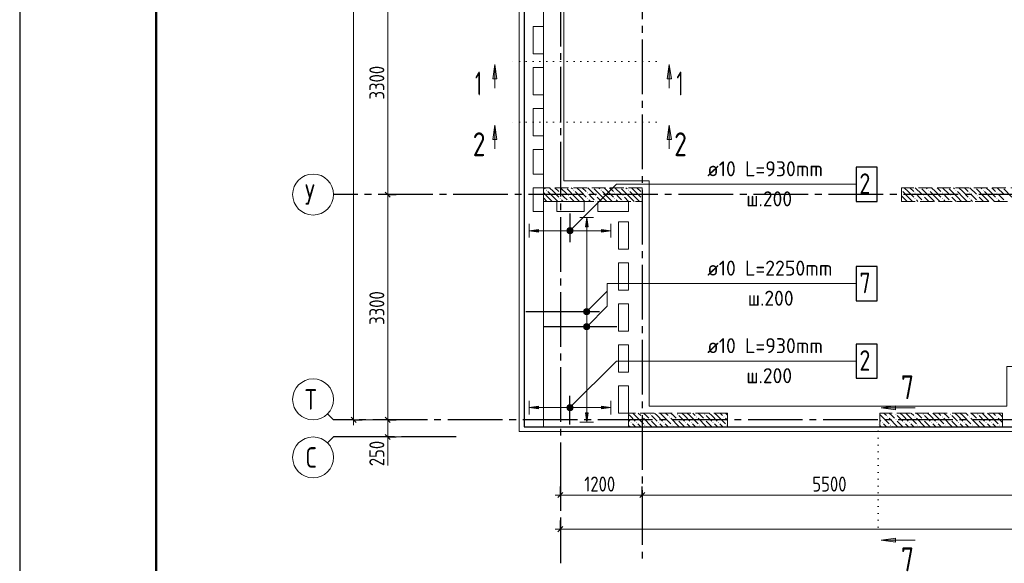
# Model space of a CAD drawing. Header units: millimetres. Extents: x 0 to 32559, y 0 to 42000.
# Tile 5 of 13: x 0 to 14429, y 15930 to 23890. Entities that reach past the tile are written whole.
import ezdxf

# ---------------------------------------------------------------- set-up
doc = ezdxf.new("R2010")
doc.units = ezdxf.units.MM
for name, pattern in [('______2', [270, 200, -70]), ('______5', [1100, 800, -100, 100, -100]), ('______9', [100, 0, -100])]:
    doc.linetypes.add(name, pattern=pattern)
for name, color, linetype, lineweight in [('Standard', 7, 'Continuous', 25), ('ЖБ Пилон', 180, 'Continuous', 25), ('Обрамление П-обр. равн.', 7, 'Continuous', 25), ('Оси', 40, '______5', 18), ('Позиционная метка линия выноска', 7, 'Continuous', 13), ('Позиционная метка номер позиции', 7, 'Continuous', 13), ('Размерная выноска', 7, 'Continuous', 13), ('Сечения символ', 7, 'Continuous', 25)]:
    doc.layers.add(name, color=color, linetype=linetype, lineweight=lineweight)
doc.layers.add('ЖБ Перекрытие верхний уровень', color=7, linetype='Continuous', lineweight=25, true_color=0xe0e0ff)
doc.styles.add('GOST 2.304-81', font='txt')
doc.styles.add('ISOCPEUR', font='txt')

msp = doc.modelspace()

# ---------------------------------------------------------------- hatches: boundary and pattern name
at = {"layer": 'ЖБ Пилон', "linetype": 'Continuous', "lineweight": 18, "transparency": 33554687}
for points in [[(7714, 21393), (7721, 21400), (7727, 21393), (7721, 21387)], [(7914, 21353), (7921, 21360), (7927, 21353), (7921, 21347)], [(8004, 21430), (8001, 21427), (7998, 21430)], [(8114, 21393), (8121, 21400), (8127, 21393), (8121, 21387)], [(8314, 21353), (8321, 21360), (8327, 21353), (8321, 21347)], [(8404, 21430), (8401, 21427), (8398, 21430)], [(8514, 21393), (8521, 21400), (8527, 21393), (8521, 21387)], [(8714, 21353), (8721, 21360), (8727, 21353), (8721, 21347)], [(8804, 21430), (8801, 21427), (8798, 21430)], [(8914, 21393), (8921, 21400), (8927, 21393), (8921, 21387)], [(9114, 21353), (9121, 21360), (9124, 21357), (9124, 21350), (9121, 21347)], [(12924, 21397), (12927, 21393), (12924, 21390)], [(13114, 21353), (13121, 21360), (13127, 21353), (13121, 21347)], [(13204, 21430), (13201, 21427), (13198, 21430)], [(13314, 21393), (13321, 21400), (13327, 21393), (13321, 21387)], [(13514, 21353), (13521, 21360), (13527, 21353), (13521, 21347)], [(13604, 21430), (13601, 21427), (13598, 21430)], [(13714, 21393), (13721, 21400), (13727, 21393), (13721, 21387)], [(13914, 21353), (13921, 21360), (13927, 21353), (13921, 21347)], [(14004, 21430), (14001, 21427), (13998, 21430)], [(14114, 21393), (14121, 21400), (14127, 21393), (14121, 21387)], [(14314, 21353), (14321, 21360), (14327, 21353), (14321, 21347)], [(14404, 21430), (14401, 21427), (14398, 21430)], [(7914, 21273), (7921, 21280), (7927, 21273), (7921, 21267)], [(8034, 21313), (8041, 21320), (8047, 21313), (8041, 21307)], [(8034, 21233), (8041, 21240), (8047, 21233), (8044, 21230), (8038, 21230)], [(8314, 21273), (8321, 21280), (8327, 21273), (8321, 21267)], [(8434, 21313), (8441, 21320), (8447, 21313), (8441, 21307)], [(8434, 21233), (8441, 21240), (8447, 21233), (8444, 21230), (8438, 21230)], [(8714, 21273), (8721, 21280), (8727, 21273), (8721, 21267)], [(8834, 21313), (8841, 21320), (8847, 21313), (8841, 21307)], [(8834, 21233), (8841, 21240), (8847, 21233), (8844, 21230), (8838, 21230)], [(9114, 21273), (9121, 21280), (9124, 21277), (9124, 21270), (9121, 21267)], [(13114, 21273), (13121, 21280), (13127, 21273), (13121, 21267)], [(13234, 21313), (13241, 21320), (13247, 21313), (13241, 21307)], [(13234, 21233), (13241, 21240), (13247, 21233), (13244, 21230), (13238, 21230)], [(13514, 21273), (13521, 21280), (13527, 21273), (13521, 21267)], [(13634, 21313), (13641, 21320), (13647, 21313), (13641, 21307)], [(13634, 21233), (13641, 21240), (13647, 21233), (13644, 21230), (13638, 21230)], [(13914, 21273), (13921, 21280), (13927, 21273), (13921, 21267)], [(14034, 21313), (14041, 21320), (14047, 21313), (14041, 21307)], [(14034, 21233), (14041, 21240), (14047, 21233), (14044, 21230), (14038, 21230)], [(14314, 21273), (14321, 21280), (14327, 21273), (14321, 21267)], [(9114, 18073), (9121, 18080), (9127, 18073), (9121, 18067)], [(9234, 18113), (9241, 18120), (9247, 18113), (9241, 18107)], [(9234, 18033), (9241, 18040), (9247, 18033), (9241, 18027)], [(9514, 18073), (9521, 18080), (9527, 18073), (9521, 18067)], [(9634, 18113), (9641, 18120), (9647, 18113), (9641, 18107)], [(9634, 18033), (9641, 18040), (9647, 18033), (9641, 18027)], [(9914, 18073), (9921, 18080), (9927, 18073), (9921, 18067)], [(10034, 18113), (10041, 18120), (10047, 18113), (10041, 18107)], [(10034, 18033), (10041, 18040), (10047, 18033), (10041, 18027)], [(10314, 18073), (10321, 18080), (10327, 18073), (10321, 18067)], [(12714, 18073), (12721, 18080), (12727, 18073), (12721, 18067)], [(12834, 18113), (12841, 18120), (12847, 18113), (12841, 18107)], [(12834, 18033), (12841, 18040), (12847, 18033), (12841, 18027)], [(13114, 18073), (13121, 18080), (13127, 18073), (13121, 18067)], [(13234, 18113), (13241, 18120), (13247, 18113), (13241, 18107)], [(13234, 18033), (13241, 18040), (13247, 18033), (13241, 18027)], [(13514, 18073), (13521, 18080), (13527, 18073), (13521, 18067)], [(13634, 18113), (13641, 18120), (13647, 18113), (13641, 18107)], [(13634, 18033), (13641, 18040), (13647, 18033), (13641, 18027)], [(13914, 18073), (13921, 18080), (13927, 18073), (13921, 18067)], [(14034, 18113), (14041, 18120), (14047, 18113), (14041, 18107)], [(14034, 18033), (14041, 18040), (14047, 18033), (14041, 18027)], [(14314, 18073), (14321, 18080), (14327, 18073), (14321, 18067)], [(8954, 17993), (8961, 18000), (8967, 17993), (8961, 17987)], [(9034, 17993), (9041, 18000), (9047, 17993), (9041, 17987)], [(9154, 17953), (9161, 17960), (9167, 17953), (9161, 17947)], [(9354, 17993), (9361, 18000), (9367, 17993), (9361, 17987)], [(9434, 17993), (9441, 18000), (9447, 17993), (9441, 17987)], [(9554, 17953), (9561, 17960), (9567, 17953), (9561, 17947)], [(9754, 17993), (9761, 18000), (9767, 17993), (9761, 17987)], [(9834, 17993), (9841, 18000), (9847, 17993), (9841, 17987)], [(9954, 17953), (9961, 17960), (9967, 17953), (9961, 17947)], [(10154, 17993), (10161, 18000), (10167, 17993), (10161, 17987)], [(10234, 17993), (10241, 18000), (10247, 17993), (10241, 17987)], [(10354, 17953), (10361, 17960), (10367, 17953), (10361, 17947)], [(12634, 17993), (12641, 18000), (12647, 17993), (12641, 17987)], [(12754, 17953), (12761, 17960), (12767, 17953), (12761, 17947)], [(12954, 17993), (12961, 18000), (12967, 17993), (12961, 17987)], [(13034, 17993), (13041, 18000), (13047, 17993), (13041, 17987)], [(13154, 17953), (13161, 17960), (13167, 17953), (13161, 17947)], [(13354, 17993), (13361, 18000), (13367, 17993), (13361, 17987)], [(13434, 17993), (13441, 18000), (13447, 17993), (13441, 17987)], [(13554, 17953), (13561, 17960), (13567, 17953), (13561, 17947)], [(13754, 17993), (13761, 18000), (13767, 17993), (13761, 17987)], [(13834, 17993), (13841, 18000), (13847, 17993), (13841, 17987)], [(13954, 17953), (13961, 17960), (13967, 17953), (13961, 17947)], [(14154, 17993), (14161, 18000), (14167, 17993), (14161, 17987)], [(14234, 17993), (14241, 18000), (14247, 17993), (14241, 17987)], [(14354, 17953), (14361, 17960), (14367, 17953), (14361, 17947)]]:
    msp.add_hatch(color=7, dxfattribs=at).paths.add_polyline_path(points, flags=16)
at = {"layer": 'Обрамление П-обр. равн.', "linetype": 'Continuous', "lineweight": 13, "transparency": 33554687}
for points in [[(8330, 20855), (8310, 20995), (8290, 20855)], [(8025, 20777), (8025, 20822), (8019, 20800)], [(8025, 20822), (8041, 20761), (8041, 20839)], [(8025, 20822), (8025, 20777), (8041, 20761)], [(8041, 20839), (8064, 20755), (8064, 20845)], [(8041, 20839), (8041, 20761), (8064, 20755)], [(8064, 20845), (8064, 20755), (8086, 20761)], [(8064, 20845), (8086, 20761), (8086, 20839)], [(8086, 20839), (8086, 20761), (8103, 20777)], [(8086, 20839), (8103, 20777), (8103, 20822)], [(8103, 20822), (8103, 20777), (8109, 20800)], [(8524, 20780), (8664, 20800), (8524, 20820)], [(8265, 19395), (8355, 19395), (8349, 19417)], [(8265, 19395), (8349, 19417), (8271, 19417)], [(8271, 19373), (8355, 19395), (8265, 19395)], [(8271, 19417), (8349, 19417), (8333, 19434)], [(8271, 19417), (8333, 19434), (8288, 19434)], [(8271, 19373), (8349, 19373), (8355, 19395)], [(8288, 19356), (8349, 19373), (8271, 19373)], [(8288, 19434), (8333, 19434), (8310, 19440)], [(8288, 19356), (8333, 19356), (8349, 19373)], [(8333, 19356), (8288, 19356), (8310, 19350)], [(8025, 18187), (8025, 18233), (8019, 18210)], [(8025, 18233), (8041, 18171), (8041, 18249)], [(8025, 18233), (8025, 18187), (8041, 18171)], [(8041, 18249), (8064, 18165), (8064, 18255)], [(8041, 18249), (8041, 18171), (8064, 18165)], [(8064, 18255), (8064, 18165), (8086, 18171)], [(8064, 18255), (8086, 18171), (8086, 18249)], [(8086, 18249), (8086, 18171), (8103, 18187)], [(8086, 18249), (8103, 18187), (8103, 18233)], [(8103, 18233), (8103, 18187), (8109, 18210)], [(8524, 18190), (8664, 18210), (8524, 18230)]]:
    msp.add_hatch(color=7, dxfattribs=at).paths.add_polyline_path(points)
for points in [[(7604, 20780), (7464, 20800), (7604, 20820)], [(7604, 18190), (7464, 18210), (7604, 18230)], [(8330, 18135), (8310, 17995), (8290, 18135)]]:
    msp.add_hatch(color=7, dxfattribs=at).paths.add_polyline_path(points, flags=16)
at = {"layer": 'Позиционная метка номер позиции', "linetype": 'Continuous', "lineweight": 13, "transparency": 33554687}
for points in [[(8021, 20811), (8096, 20768), (8032, 20832)], [(8021, 20789), (8075, 20757), (8021, 20811)], [(8021, 20811), (8075, 20757), (8096, 20768)], [(8053, 20757), (8021, 20789), (8032, 20768)], [(8021, 20789), (8053, 20757), (8075, 20757)], [(8032, 20832), (8107, 20789), (8053, 20843)], [(8032, 20832), (8096, 20768), (8107, 20789)], [(8053, 20843), (8107, 20789), (8107, 20811)], [(8053, 20843), (8107, 20811), (8075, 20843)], [(8075, 20843), (8107, 20811), (8096, 20832)], [(8267, 19626), (8342, 19583), (8278, 19647)], [(8267, 19604), (8322, 19572), (8267, 19626)], [(8267, 19626), (8322, 19572), (8342, 19583)], [(8278, 19647), (8353, 19604), (8299, 19658)], [(8278, 19647), (8342, 19583), (8353, 19604)], [(8299, 19658), (8353, 19604), (8353, 19626)], [(8299, 19658), (8353, 19626), (8322, 19658)], [(8322, 19658), (8353, 19626), (8342, 19647)], [(8299, 19572), (8267, 19604), (8278, 19583)], [(8267, 19604), (8299, 19572), (8322, 19572)], [(8267, 19406), (8342, 19363), (8278, 19427)], [(8267, 19384), (8322, 19352), (8267, 19406)], [(8267, 19406), (8322, 19352), (8342, 19363)], [(8299, 19352), (8267, 19384), (8278, 19363)], [(8267, 19384), (8299, 19352), (8322, 19352)], [(8278, 19427), (8353, 19384), (8299, 19438)], [(8278, 19427), (8342, 19363), (8353, 19384)], [(8299, 19438), (8353, 19384), (8353, 19406)], [(8299, 19438), (8353, 19406), (8322, 19438)], [(8322, 19438), (8353, 19406), (8342, 19427)], [(8021, 18221), (8096, 18178), (8032, 18242)], [(8021, 18199), (8075, 18167), (8021, 18221)], [(8021, 18221), (8075, 18167), (8096, 18178)], [(8053, 18167), (8021, 18199), (8032, 18178)], [(8021, 18199), (8053, 18167), (8075, 18167)], [(8032, 18242), (8107, 18199), (8053, 18253)], [(8032, 18242), (8096, 18178), (8107, 18199)], [(8053, 18253), (8107, 18199), (8107, 18221)], [(8053, 18253), (8107, 18221), (8075, 18253)], [(8075, 18253), (8107, 18221), (8096, 18242)]]:
    msp.add_hatch(color=7, dxfattribs=at).paths.add_polyline_path(points)
at = {"layer": 'Сечения символ', "linetype": 'Continuous', "lineweight": 13, "transparency": 33554687}
for points in [[(6933, 23026), (6963, 23236), (6993, 23026)], [(9490, 23026), (9520, 23236), (9550, 23026)], [(6933, 22136), (6963, 22346), (6993, 22136)], [(9490, 22136), (9520, 22346), (9550, 22136)], [(12835, 18175), (12625, 18205), (12835, 18235)], [(12835, 16238), (12625, 16268), (12835, 16298)]]:
    msp.add_hatch(color=7, dxfattribs=at).paths.add_polyline_path(points, flags=16)

# ---------------------------------------------------------------- linework, layer by layer
at = {"layer": 'Standard', "color": 7, "linetype": 'Continuous', "lineweight": 13, "transparency": 33554687}
for p, q in [((5394, 24630), (5394, 21330)), ((5394, 21330), (5394, 18030)), ((4600, 18030), (4512, 18118)), ((4600, 18030), (5802, 18030)), ((4894, 18030), (4894, 17955)), ((5394, 18030), (5394, 17780)), ((4600, 17780), (4512, 17692)), ((4600, 17780), (5802, 17780)), ((5394, 17780), (5394, 17705)), ((7924, 16930), (7849, 16930)), ((7924, 16930), (9124, 16930)), ((9124, 16930), (14624, 16930)), ((7924, 16430), (7849, 16430)), ((7924, 16430), (26374, 16430))]:
    msp.add_line(p, q, dxfattribs=at)
at = {"layer": 'Standard', "color": 7, "linetype": 'Continuous', "lineweight": 25, "transparency": 33554687}
for p, q in [((5357, 21367), (5431, 21292)), ((4857, 18068), (4931, 17992)), ((5357, 18068), (5431, 17992)), ((5357, 17817), (5431, 17742)), ((7886, 16892), (7961, 16968)), ((9086, 16892), (9161, 16968)), ((7886, 16392), (7961, 16468))]:
    msp.add_line(p, q, dxfattribs=at)
at = {"layer": 'Standard', "color": 251, "linetype": 'Continuous', "lineweight": -3, "true_color": 0x656565, "transparency": 33554687}
for p, q in [((5394, 21330), (5269, 21330)), ((5394, 21330), (5519, 21330)), ((5394, 21330), (5394, 21330)), ((4894, 18030), (4769, 18030)), ((4894, 18030), (5019, 18030)), ((4894, 18030), (4894, 18030)), ((5394, 18030), (5269, 18030)), ((5394, 18030), (5519, 18030)), ((5394, 18030), (5394, 18030)), ((5394, 17780), (5269, 17780)), ((5394, 17780), (5519, 17780)), ((5394, 17780), (5394, 17780)), ((7924, 16930), (7924, 17055)), ((9124, 16930), (9124, 17055)), ((7924, 16930), (7924, 16805)), ((7924, 16930), (7924, 16930)), ((9124, 16930), (9124, 16805)), ((9124, 16930), (9124, 16930)), ((7924, 16430), (7924, 16555)), ((7924, 16430), (7924, 16305)), ((7924, 16430), (7924, 16430))]:
    msp.add_line(p, q, dxfattribs=at)
at = {"layer": 'Standard', "color": 7, "linetype": 'Continuous', "lineweight": 13, "transparency": 33554687}
msp.add_lwpolyline([(0, 0), (29700, 0), (29700, 42000), (0, 42000), (0, 0)], close=True, dxfattribs=at)
for points in [[(29700, 42000), (0, 42000), (0, 0), (29700, 0), (29700, 42000)], [(29700, 42000), (0, 42000), (0, 0), (29700, 0), (29700, 42000)], [(7674, 17930), (25874, 17930), (25874, 39170), (7674, 39170), (7674, 17930)], [(4894, 39070), (4894, 28141), (4894, 28141), (4894, 18030)]]:
    msp.add_lwpolyline(points, dxfattribs=at)
at = {"layer": 'Standard', "color": 7, "linetype": 'Continuous', "lineweight": 25, "transparency": 33554687}
for points in [[(29700, 42000), (0, 42000), (0, 0), (29700, 0), (29700, 42000)], [(7394, 17930), (27024, 17930), (27024, 39500), (7394, 39500), (7394, 17930)]]:
    msp.add_lwpolyline(points, dxfattribs=at)
at = {"layer": 'Standard', "color": 7, "linetype": 'Continuous', "lineweight": 50, "transparency": 33554687}
msp.add_lwpolyline([(2000, 41500), (29200, 41500), (29200, 500), (2000, 500), (2000, 41500)], close=True, dxfattribs=at)
at = {"layer": 'Standard', "color": 254, "linetype": 'Continuous', "lineweight": 18, "true_color": 0xc4c4ff, "transparency": 33554687}
msp.add_lwpolyline([(7319, 17859), (26394, 17859), (26394, 39571), (7319, 39571), (7319, 17859)], dxfattribs=at)
at = {"layer": 'ЖБ Перекрытие верхний уровень', "color": 7, "linetype": 'Continuous', "lineweight": 18, "transparency": 33554687}
for p, q in [((7394, 39500), (7394, 17930)), ((7524, 23390), (7524, 23790)), ((7524, 23790), (7674, 23790)), ((7674, 23790), (7674, 23390)), ((7674, 23390), (7524, 23390)), ((7524, 22790), (7524, 23190)), ((7524, 23190), (7674, 23190)), ((7674, 23190), (7674, 22790)), ((7674, 22790), (7524, 22790)), ((7524, 22190), (7524, 22590)), ((7524, 22590), (7674, 22590)), ((7674, 22590), (7674, 22190)), ((7674, 22190), (7524, 22190)), ((7524, 21990), (7674, 21990)), ((7524, 21630), (7524, 21990)), ((7674, 21990), (7674, 21630)), ((7674, 21630), (7524, 21630)), ((7524, 21430), (7674, 21430)), ((7524, 21080), (7524, 21430)), ((7674, 21430), (7674, 21080)), ((7874, 21080), (7874, 21230)), ((7874, 21230), (8274, 21230)), ((8274, 21230), (8274, 21080)), ((8474, 21080), (8474, 21230)), ((8474, 21230), (8924, 21230)), ((8924, 21230), (8924, 21080)), ((7674, 21080), (7524, 21080)), ((8274, 21080), (7874, 21080)), ((8924, 21080), (8474, 21080)), ((8774, 20530), (8774, 20930)), ((8774, 20930), (8924, 20930)), ((8924, 20930), (8924, 20530)), ((8924, 20530), (8774, 20530)), ((8774, 19930), (8774, 20330)), ((8774, 20330), (8924, 20330)), ((8924, 20330), (8924, 19930)), ((8924, 19930), (8774, 19930)), ((8774, 19330), (8774, 19730)), ((8774, 19730), (8924, 19730)), ((8924, 19730), (8924, 19330)), ((8924, 19330), (8774, 19330)), ((8774, 18730), (8774, 19130)), ((8774, 19130), (8924, 19130)), ((8924, 19130), (8924, 18730)), ((8924, 18730), (8774, 18730)), ((8774, 18530), (8924, 18530)), ((8774, 18130), (8774, 18530)), ((8924, 18530), (8924, 18130)), ((8924, 18130), (8774, 18130)), ((7394, 17930), (22024, 17930))]:
    msp.add_line(p, q, dxfattribs=at)
at = {"layer": 'ЖБ Пилон', "color": 253, "linetype": '______2', "lineweight": 13, "true_color": 0xa0a0a0, "transparency": 33554687}
for p, q in [((9124, 21430), (7674, 21430)), ((7674, 21430), (7674, 21230)), ((9124, 21230), (9124, 21430)), ((14724, 21430), (12924, 21430)), ((12924, 21430), (12924, 21230)), ((7674, 21230), (9124, 21230)), ((12924, 21230), (14724, 21230)), ((10374, 18130), (8924, 18130)), ((8924, 18130), (8924, 17930)), ((10374, 17930), (10374, 18130)), ((14404, 18130), (12604, 18130)), ((12604, 18130), (12604, 17930)), ((14404, 17930), (14404, 18130)), ((8924, 17930), (10374, 17930)), ((12604, 17930), (14404, 17930))]:
    msp.add_line(p, q, dxfattribs=at)
at = {"layer": 'ЖБ Пилон', "color": 9, "linetype": 'Continuous', "lineweight": 18, "true_color": 0xc7c7c7, "transparency": 33554687}
for p, q in [((7741, 21293), (7674, 21360)), ((7684, 21430), (7701, 21413)), ((7741, 21373), (7821, 21293)), ((7821, 21373), (7764, 21430)), ((7821, 21373), (7901, 21293)), ((7844, 21430), (7901, 21373)), ((7924, 21430), (8021, 21333)), ((8141, 21293), (8021, 21413)), ((8084, 21430), (8101, 21413)), ((8141, 21373), (8221, 21293)), ((8221, 21373), (8164, 21430)), ((8221, 21373), (8301, 21293)), ((8244, 21430), (8301, 21373)), ((8324, 21430), (8421, 21333)), ((8541, 21293), (8421, 21413)), ((8484, 21430), (8501, 21413)), ((8541, 21373), (8621, 21293)), ((8621, 21373), (8564, 21430)), ((8621, 21373), (8701, 21293)), ((8644, 21430), (8701, 21373)), ((8724, 21430), (8821, 21333)), ((8941, 21293), (8821, 21413)), ((8884, 21430), (8901, 21413)), ((8941, 21373), (9021, 21293)), ((9021, 21373), (8964, 21430)), ((9021, 21373), (9101, 21293)), ((9044, 21430), (9101, 21373)), ((12941, 21373), (13021, 21293)), ((13021, 21373), (12964, 21430)), ((13021, 21373), (13101, 21293)), ((13044, 21430), (13101, 21373)), ((13124, 21430), (13221, 21333)), ((13341, 21293), (13221, 21413)), ((13284, 21430), (13301, 21413)), ((13341, 21373), (13421, 21293)), ((13421, 21373), (13364, 21430)), ((13421, 21373), (13501, 21293)), ((13444, 21430), (13501, 21373)), ((13524, 21430), (13621, 21333)), ((13741, 21293), (13621, 21413)), ((13684, 21430), (13701, 21413)), ((13741, 21373), (13821, 21293)), ((13821, 21373), (13764, 21430)), ((13821, 21373), (13901, 21293)), ((13844, 21430), (13901, 21373)), ((13924, 21430), (14021, 21333)), ((14141, 21293), (14021, 21413)), ((14084, 21430), (14101, 21413)), ((14141, 21373), (14221, 21293)), ((14221, 21373), (14164, 21430)), ((14221, 21373), (14301, 21293)), ((14244, 21430), (14301, 21373)), ((14324, 21430), (14421, 21333)), ((14541, 21293), (14421, 21413)), ((7674, 21280), (7724, 21230)), ((7741, 21293), (7804, 21230)), ((7821, 21293), (7884, 21230)), ((7981, 21293), (7941, 21333)), ((7941, 21253), (7964, 21230)), ((8021, 21253), (7981, 21293)), ((8061, 21293), (8124, 21230)), ((8141, 21293), (8204, 21230)), ((8221, 21293), (8284, 21230)), ((8381, 21293), (8341, 21333)), ((8341, 21253), (8364, 21230)), ((8421, 21253), (8381, 21293)), ((8461, 21293), (8524, 21230)), ((8541, 21293), (8604, 21230)), ((8621, 21293), (8684, 21230)), ((8781, 21293), (8741, 21333)), ((8741, 21253), (8764, 21230)), ((8821, 21253), (8781, 21293)), ((8861, 21293), (8924, 21230)), ((8941, 21293), (9004, 21230)), ((9021, 21293), (9084, 21230)), ((12941, 21293), (12924, 21310)), ((12924, 21230), (12924, 21230)), ((12941, 21293), (13004, 21230)), ((13021, 21293), (13084, 21230)), ((13181, 21293), (13141, 21333)), ((13141, 21253), (13164, 21230)), ((13221, 21253), (13181, 21293)), ((13261, 21293), (13324, 21230)), ((13341, 21293), (13404, 21230)), ((13421, 21293), (13484, 21230)), ((13581, 21293), (13541, 21333)), ((13541, 21253), (13564, 21230)), ((13621, 21253), (13581, 21293)), ((13661, 21293), (13724, 21230)), ((13741, 21293), (13804, 21230)), ((13821, 21293), (13884, 21230)), ((13981, 21293), (13941, 21333)), ((13941, 21253), (13964, 21230)), ((14021, 21253), (13981, 21293)), ((14061, 21293), (14124, 21230)), ((14141, 21293), (14204, 21230)), ((14221, 21293), (14284, 21230)), ((14381, 21293), (14341, 21333)), ((14341, 21253), (14364, 21230)), ((14421, 21253), (14381, 21293)), ((8941, 18093), (8924, 18110)), ((8941, 18093), (9021, 18013)), ((8984, 18130), (9021, 18093)), ((9021, 18093), (9141, 17973)), ((9064, 18130), (9101, 18093)), ((9141, 18053), (9261, 17933)), ((9181, 18093), (9144, 18130)), ((9221, 18053), (9181, 18093)), ((9261, 18093), (9341, 18013)), ((9341, 18093), (9304, 18130)), ((9341, 18093), (9421, 18013)), ((9384, 18130), (9421, 18093)), ((9421, 18093), (9541, 17973)), ((9464, 18130), (9501, 18093)), ((9541, 18053), (9661, 17933)), ((9581, 18093), (9544, 18130)), ((9621, 18053), (9581, 18093)), ((9661, 18093), (9741, 18013)), ((9741, 18093), (9704, 18130)), ((9741, 18093), (9821, 18013)), ((9784, 18130), (9821, 18093)), ((9821, 18093), (9941, 17973)), ((9864, 18130), (9901, 18093)), ((9941, 18053), (10061, 17933)), ((9981, 18093), (9944, 18130)), ((10021, 18053), (9981, 18093)), ((10061, 18093), (10141, 18013)), ((10141, 18093), (10104, 18130)), ((10141, 18093), (10221, 18013)), ((10184, 18130), (10221, 18093)), ((10221, 18093), (10341, 17973)), ((10264, 18130), (10301, 18093)), ((10341, 18053), (10374, 18020)), ((10374, 18100), (10344, 18130)), ((12604, 18110), (12621, 18093)), ((12621, 18093), (12741, 17973)), ((12664, 18130), (12701, 18093)), ((12741, 18053), (12861, 17933)), ((12781, 18093), (12744, 18130)), ((12821, 18053), (12781, 18093)), ((12861, 18093), (12941, 18013)), ((12941, 18093), (12904, 18130)), ((12941, 18093), (13021, 18013)), ((12984, 18130), (13021, 18093)), ((13021, 18093), (13141, 17973)), ((13064, 18130), (13101, 18093)), ((13141, 18053), (13261, 17933)), ((13181, 18093), (13144, 18130)), ((13221, 18053), (13181, 18093)), ((13261, 18093), (13341, 18013)), ((13341, 18093), (13304, 18130)), ((13341, 18093), (13421, 18013)), ((13384, 18130), (13421, 18093)), ((13421, 18093), (13541, 17973)), ((13464, 18130), (13501, 18093)), ((13541, 18053), (13661, 17933)), ((13581, 18093), (13544, 18130)), ((13621, 18053), (13581, 18093)), ((13661, 18093), (13741, 18013)), ((13741, 18093), (13704, 18130)), ((13741, 18093), (13821, 18013)), ((13784, 18130), (13821, 18093)), ((13821, 18093), (13941, 17973)), ((13864, 18130), (13901, 18093)), ((13941, 18053), (14061, 17933)), ((13981, 18093), (13944, 18130)), ((14021, 18053), (13981, 18093)), ((14061, 18093), (14141, 18013)), ((14141, 18093), (14104, 18130)), ((14141, 18093), (14221, 18013)), ((14184, 18130), (14221, 18093)), ((14221, 18093), (14341, 17973)), ((14264, 18130), (14301, 18093)), ((14341, 18053), (14404, 17990)), ((14381, 18093), (14344, 18130)), ((14404, 18070), (14381, 18093)), ((8924, 18030), (8941, 18013)), ((8924, 17950), (8944, 17930)), ((9021, 17933), (8981, 17973)), ((9024, 17930), (9021, 17933)), ((9061, 17973), (9104, 17930)), ((9181, 17933), (9184, 17930)), ((9261, 18013), (9344, 17930)), ((9421, 17933), (9381, 17973)), ((9424, 17930), (9421, 17933)), ((9461, 17973), (9504, 17930)), ((9581, 17933), (9584, 17930)), ((9661, 18013), (9744, 17930)), ((9821, 17933), (9781, 17973)), ((9824, 17930), (9821, 17933)), ((9861, 17973), (9904, 17930)), ((9981, 17933), (9984, 17930)), ((10061, 18013), (10144, 17930)), ((10221, 17933), (10181, 17973)), ((10224, 17930), (10221, 17933)), ((10261, 17973), (10304, 17930)), ((12604, 18030), (12621, 18013)), ((12621, 17933), (12604, 17950)), ((12624, 17930), (12621, 17933)), ((12661, 17973), (12704, 17930)), ((12781, 17933), (12784, 17930)), ((12861, 18013), (12944, 17930)), ((13021, 17933), (12981, 17973)), ((13024, 17930), (13021, 17933)), ((13061, 17973), (13104, 17930)), ((13181, 17933), (13184, 17930)), ((13261, 18013), (13344, 17930)), ((13421, 17933), (13381, 17973)), ((13424, 17930), (13421, 17933)), ((13461, 17973), (13504, 17930)), ((13581, 17933), (13584, 17930)), ((13661, 18013), (13744, 17930)), ((13821, 17933), (13781, 17973)), ((13824, 17930), (13821, 17933)), ((13861, 17973), (13904, 17930)), ((13981, 17933), (13984, 17930)), ((14061, 18013), (14144, 17930)), ((14221, 17933), (14181, 17973)), ((14224, 17930), (14221, 17933)), ((14261, 17973), (14304, 17930)), ((14381, 17933), (14384, 17930))]:
    msp.add_line(p, q, dxfattribs=at)
at = {"layer": 'Обрамление П-обр. равн.', "color": 7, "linetype": 'Continuous', "lineweight": 25, "transparency": 33554687}
for p, q in [((8064, 21050), (8064, 20630)), ((7419, 19615), (8499, 19615)), ((8749, 19395), (7669, 19395)), ((8064, 17960), (8064, 18380))]:
    msp.add_line(p, q, dxfattribs=at)
at = {"layer": 'Обрамление П-обр. равн.', "color": 251, "linetype": 'Continuous', "lineweight": 13, "true_color": 0x494949, "transparency": 33554687}
for p, q in [((8310, 20995), (8210, 20995)), ((8310, 20995), (8290, 20855)), ((8330, 20855), (8310, 20995)), ((8310, 20995), (8410, 20995)), ((8310, 20995), (8310, 20995)), ((7464, 20800), (7464, 20900)), ((7464, 20800), (7604, 20820)), ((7604, 20780), (7464, 20800)), ((7464, 20800), (7464, 20700)), ((7464, 20800), (7464, 20800)), ((7604, 20820), (7604, 20780)), ((7604, 20800), (8034, 20800)), ((8064, 20845), (8064, 20845)), ((8094, 20800), (8524, 20800)), ((8290, 20855), (8330, 20855)), ((8310, 19425), (8310, 20855)), ((8664, 20800), (8524, 20820)), ((8524, 20820), (8524, 20780)), ((8524, 20780), (8664, 20800)), ((8664, 20800), (8664, 20900)), ((8664, 20800), (8664, 20700)), ((8664, 20800), (8664, 20800)), ((8064, 20755), (8064, 20755)), ((8265, 19395), (8265, 19395)), ((8310, 18135), (8310, 19365)), ((8355, 19395), (8355, 19395)), ((7464, 18210), (7464, 18310)), ((7464, 18210), (7604, 18230)), ((7604, 18190), (7464, 18210)), ((7464, 18210), (7464, 18110)), ((7464, 18210), (7464, 18210)), ((7604, 18230), (7604, 18190)), ((7604, 18210), (8034, 18210)), ((8064, 18255), (8064, 18255)), ((8094, 18210), (8524, 18210)), ((8664, 18210), (8524, 18230)), ((8524, 18230), (8524, 18190)), ((8524, 18190), (8664, 18210)), ((8664, 18210), (8664, 18310)), ((8664, 18210), (8664, 18110)), ((8664, 18210), (8664, 18210)), ((8064, 18165), (8064, 18165)), ((8310, 17995), (8290, 18135)), ((8290, 18135), (8330, 18135)), ((8330, 18135), (8310, 17995)), ((8310, 17995), (8210, 17995)), ((8310, 17995), (8410, 17995)), ((8310, 17995), (8310, 17995))]:
    msp.add_line(p, q, dxfattribs=at)
at = {"layer": 'Обрамление П-обр. равн.', "color": 7, "linetype": 'Continuous', "lineweight": 25, "transparency": 33554687}
for points in [[(12256, 21230), (12566, 21230), (12566, 21730), (12256, 21730), (12256, 21230)], [(12256, 19775), (12566, 19775), (12566, 20275), (12256, 20275), (12256, 19775)], [(12256, 18640), (12566, 18640), (12566, 19140), (12256, 19140), (12256, 18640)]]:
    msp.add_lwpolyline(points, dxfattribs=at)
at = {"layer": 'Обрамление П-обр. равн.', "color": 251, "linetype": 'Continuous', "lineweight": 13, "true_color": 0x494949, "transparency": 33554687}
for centre in [(8064, 20800), (8310, 19395), (8064, 18210)]:
    msp.add_circle(centre, 45, dxfattribs=at)
at = {"layer": 'Оси', "color": 8, "linetype": '______5', "lineweight": -3, "transparency": 33554687}
for p, q in [((9124, 40100), (9124, 15930)), ((7924, 39700), (7924, 15930)), ((22554, 21330), (4600, 21330)), ((23574, 18030), (4600, 18030)), ((6394, 17780), (4600, 17780))]:
    msp.add_line(p, q, dxfattribs=at)
at = {"layer": 'Оси', "color": 7, "linetype": 'Continuous', "lineweight": 13, "transparency": 33554687}
for centre in [(4300, 21330), (4300, 18330), (4300, 17480)]:
    msp.add_circle(centre, 300, dxfattribs=at)
at = {"layer": 'Позиционная метка линия выноска', "color": 251, "linetype": 'Continuous', "lineweight": 13, "true_color": 0x494949, "transparency": 33554687}
msp.add_lwpolyline([(9224, 39120), (9224, 35570), (7974, 35570), (7974, 32050), (9224, 32050), (9224, 25050), (7974, 25050), (7974, 21530), (9224, 21530), (9224, 18230), (14464, 18230), (14464, 18810), (16064, 18810), (16064, 18230), (21974, 18230)], dxfattribs=at)
at = {"layer": 'Позиционная метка номер позиции', "color": 7, "linetype": 'Continuous', "lineweight": 13, "transparency": 33554687}
for p, q in [((8032, 20832), (8032, 20832)), ((8096, 20832), (8096, 20832)), ((8032, 20768), (8032, 20768)), ((8096, 20768), (8096, 20768)), ((8278, 19647), (8278, 19647)), ((8342, 19647), (8342, 19647)), ((8278, 19583), (8278, 19583)), ((8342, 19583), (8342, 19583)), ((8278, 19427), (8278, 19427)), ((8278, 19363), (8278, 19363)), ((8342, 19427), (8342, 19427)), ((8342, 19363), (8342, 19363)), ((8032, 18242), (8032, 18242)), ((8096, 18242), (8096, 18242)), ((8032, 18178), (8032, 18178)), ((8096, 18178), (8096, 18178))]:
    msp.add_line(p, q, dxfattribs=at)
for points in [[(8064, 20800), (8744, 21480), (12256, 21480)], [(8310, 19395), (8610, 19695), (8610, 20025), (12256, 20025)], [(8310, 19615), (8610, 19915), (8610, 20025), (12256, 20025)], [(8064, 18210), (8744, 18890), (12256, 18890)]]:
    msp.add_lwpolyline(points, dxfattribs=at)
for centre in [(8064, 20800), (8310, 19615), (8310, 19395), (8064, 18210)]:
    msp.add_circle(centre, 45, dxfattribs=at)
at = {"layer": 'Размерная выноска', "color": 7, "linetype": 'Continuous', "lineweight": 13, "transparency": 33554687}
msp.add_line((5394, 17780), (5394, 17360), dxfattribs=at)
at = {"layer": 'Сечения символ', "color": 7, "linetype": 'Continuous', "lineweight": 13, "transparency": 33554687}
for p, q in [((6933, 23026), (6963, 23236)), ((6963, 23236), (6963, 22889)), ((6963, 23236), (6963, 23236)), ((6963, 23236), (6963, 23236)), ((6963, 23236), (6963, 23236)), ((6963, 23236), (6993, 23026)), ((9490, 23026), (9520, 23236)), ((9520, 23236), (9520, 22889)), ((9520, 23236), (9520, 23236)), ((9520, 23236), (9520, 23236)), ((9520, 23236), (9520, 23236)), ((9520, 23236), (9550, 23026)), ((6993, 23026), (6933, 23026)), ((6963, 23026), (6963, 23011)), ((9550, 23026), (9490, 23026)), ((9520, 23026), (9520, 23011)), ((6933, 22136), (6963, 22346)), ((6963, 22346), (6963, 21999)), ((6963, 22346), (6963, 22346)), ((6963, 22346), (6963, 22346)), ((6963, 22346), (6963, 22346)), ((6963, 22346), (6993, 22136)), ((9490, 22136), (9520, 22346)), ((9520, 22346), (9520, 21999)), ((9520, 22346), (9520, 22346)), ((9520, 22346), (9520, 22346)), ((9520, 22346), (9520, 22346)), ((9520, 22346), (9550, 22136)), ((6993, 22136), (6933, 22136)), ((6963, 22136), (6963, 22121)), ((9550, 22136), (9490, 22136)), ((9520, 22136), (9520, 22121)), ((12625, 18205), (12835, 18235)), ((12625, 18205), (13125, 18205)), ((12625, 18205), (12625, 18205)), ((12625, 18205), (12625, 18205)), ((12625, 18205), (12625, 18205)), ((12835, 18175), (12625, 18205)), ((12835, 18235), (12835, 18175)), ((12835, 18205), (12850, 18205)), ((12625, 16268), (12835, 16298)), ((12625, 16268), (13125, 16268)), ((12625, 16268), (12625, 16268)), ((12625, 16268), (12625, 16268)), ((12625, 16268), (12625, 16268)), ((12835, 16238), (12625, 16268)), ((12835, 16298), (12835, 16238)), ((12835, 16268), (12850, 16268))]:
    msp.add_line(p, q, dxfattribs=at)
at = {"layer": 'Сечения символ', "color": 7, "linetype": '______9', "lineweight": 13, "transparency": 33554687}
for p, q in [((9326, 23278), (7186, 23278)), ((9326, 22388), (7186, 22388)), ((12583, 16461), (12583, 17982))]:
    msp.add_line(p, q, dxfattribs=at)

# ---------------------------------------------------------------- texts
at = {"layer": 'Standard', "color": 7, "linetype": 'Continuous', "lineweight": 25, "transparency": 33554687, "char_height": 220, "attachment_point": 7, "rotation": 90, "style": 'GOST 2.304-81'}
for s, insert, width in [('3300', (5344, 22722), 641.47), ('3300', (5344, 19422), 641.47), ('250', (5344, 17352), 516.4)]:
    msp.add_mtext(s, dxfattribs=dict(at, insert=insert, width=width))
at = {"layer": 'Standard', "color": 7, "linetype": 'Continuous', "lineweight": 25, "transparency": 33554687, "char_height": 220, "attachment_point": 7, "style": 'GOST 2.304-81'}
for s, insert, width in [('1200', (8274, 16980), 625.73), ('5500', (11616, 16980), 641.48)]:
    msp.add_mtext(s, dxfattribs=dict(at, insert=insert, width=width))
at = {"layer": 'Обрамление П-обр. равн.', "color": 7, "linetype": 'Continuous', "lineweight": 13, "transparency": 33554687, "attachment_point": 7, "style": 'ISOCPEUR'}
for s, insert, char_height, width in [('\\W0.96;ø10 L=930mm ', (10076, 21597), 220, 1996.29), ('\\W0.78;2', (12306, 21340), 300, 326.41), ('\\W0.95;ш.200 ', (10648, 21157), 220, 962.14), ('\\W0.96;ø10 L=2250mm ', (10076, 20142), 220, 2150.52), ('\\W0.78;7', (12306, 19885), 300, 326.41), ('\\W0.95;ш.200 ', (10670, 19702), 220, 962.14), ('\\W0.96;ø10 L=930mm ', (10076, 19007), 220, 1996.29), ('\\W0.78;2', (12306, 18750), 300, 326.41), ('\\W0.95;ш.200 ', (10648, 18567), 220, 962.14)]:
    msp.add_mtext(s, dxfattribs=dict(at, insert=insert, char_height=char_height, width=width))
at = {"layer": 'Оси', "color": 7, "linetype": 'Continuous', "lineweight": 25, "transparency": 33554687, "char_height": 300, "attachment_point": 7, "style": 'ISOCPEUR'}
for s, insert, width in [('\\W0.80;У', (4180, 21180), 359.83), ('\\W0.80;Т', (4180, 18180), 359.83), ('\\W0.78;С', (4195, 17330), 326.41)]:
    msp.add_mtext(s, dxfattribs=dict(at, insert=insert, width=width))
at = {"layer": 'Сечения символ', "color": 7, "linetype": 'Continuous', "lineweight": 35, "transparency": 33554687, "char_height": 350, "attachment_point": 7, "style": 'ISOCPEUR'}
for s, insert, width in [('\\W0.56;1', (6674, 22781), 272.23), ('\\W0.56;1', (9626, 22781), 272.23), ('\\W0.78;2', (6639, 21891), 380.8), ('\\W0.78;2', (9591, 21891), 380.8), ('\\W0.78;7', (12915, 18333), 380.8), ('\\W0.78;7', (12915, 15813), 380.8)]:
    msp.add_mtext(s, dxfattribs=dict(at, insert=insert, width=width))

doc.saveas('drawing.dxf')
